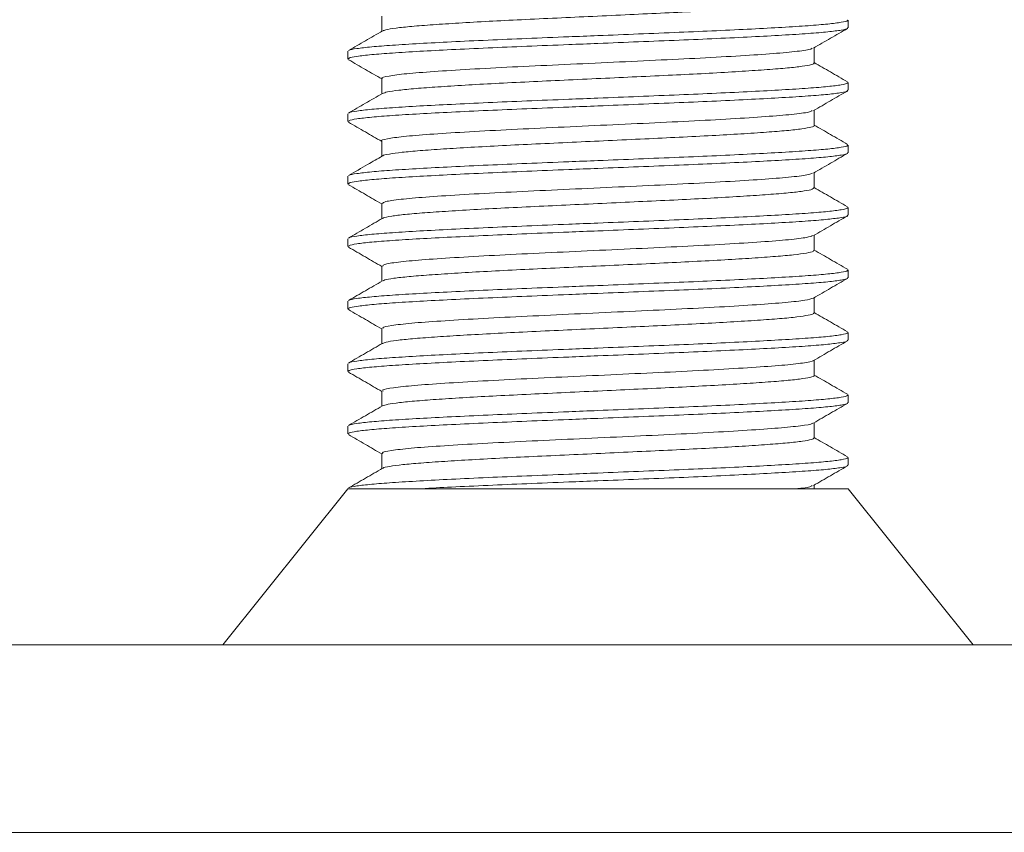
# Model space of a CAD drawing. Header units: millimetres. Extents: x 0 to 210, y 0 to 297.
# Tile 5 of 18: x 63 to 79, y 201 to 214. Entities that reach past the tile are written whole.
import ezdxf

# ---------------------------------------------------------------- set-up
doc = ezdxf.new("R2010")
doc.units = ezdxf.units.MM

msp = doc.modelspace()

# ---------------------------------------------------------------- linework, layer by layer
at = {"color": 7, "linetype": 'Continuous', "lineweight": 15}
for p, q in [((68.664, 213.733), (68.664, 213.489)), ((76.123, 213.545), (76.123, 213.67)), ((68.123, 213.17), (68.123, 213.045)), ((75.582, 212.983), (75.582, 213.227)), ((68.664, 212.733), (68.664, 212.489)), ((76.123, 212.545), (76.123, 212.67)), ((68.123, 212.17), (68.123, 212.045)), ((75.582, 211.983), (75.582, 212.227)), ((68.664, 211.733), (68.664, 211.489)), ((76.123, 211.545), (76.123, 211.67)), ((75.582, 210.983), (75.582, 211.227)), ((68.123, 211.17), (68.123, 211.045)), ((68.664, 210.733), (68.664, 210.489)), ((76.123, 210.545), (76.123, 210.67)), ((68.123, 210.17), (68.123, 210.045)), ((75.582, 209.983), (75.582, 210.227)), ((68.664, 209.733), (68.664, 209.489)), ((76.123, 209.545), (76.123, 209.67)), ((68.123, 209.17), (68.123, 209.045)), ((75.582, 208.983), (75.582, 209.227)), ((68.664, 208.733), (68.664, 208.489)), ((76.123, 208.545), (76.123, 208.67)), ((75.582, 207.983), (75.582, 208.227)), ((68.123, 208.17), (68.123, 208.045)), ((68.664, 207.733), (68.664, 207.489)), ((76.123, 207.545), (76.123, 207.67)), ((68.123, 207.17), (68.123, 207.045)), ((75.582, 206.983), (75.582, 207.227)), ((68.664, 206.733), (68.664, 206.489)), ((76.123, 206.545), (76.123, 206.67)), ((68.123, 206.17), (66.123, 203.67)), ((68.123, 206.17), (68.123, 206.17)), ((76.123, 206.17), (68.123, 206.17)), ((75.582, 206.17), (75.582, 206.227)), ((78.123, 203.67), (76.123, 206.17)), ((52.123, 203.67), (92.123, 203.67)), ((52.123, 200.67), (92.123, 200.67))]:
    msp.add_line(p, q, dxfattribs=at)
for points, knots in [([(75.57, 213.983), (75.572, 213.979), (75.582, 213.967), (75.493, 213.945), (75.308, 213.917), (75.029, 213.89), (74.667, 213.864), (74.234, 213.837), (73.738, 213.809), (73.201, 213.783), (72.627, 213.757), (72.045, 213.729), (71.46, 213.702), (70.898, 213.676), (70.367, 213.649), (69.89, 213.622), (69.473, 213.594), (69.133, 213.569), (68.88, 213.541), (68.725, 213.517), (68.697, 213.502), (68.686, 213.496)], [0, 0, 0, 0, 0.023735, 0.079715, 0.134115, 0.190091, 0.244493, 0.300472, 0.354871, 0.410848, 0.465248, 0.521225, 0.575624, 0.631601, 0.686, 0.741978, 0.796379, 0.852358, 0.906757, 0.962734, 1, 1, 1, 1]), ([(68.142, 213.182), (68.142, 213.183), (68.143, 213.194), (68.257, 213.213), (68.483, 213.241), (68.825, 213.267), (69.256, 213.294), (69.772, 213.321), (70.35, 213.348), (70.985, 213.375), (71.582, 213.399), (72.183, 213.423), (72.78, 213.447), (73.42, 213.473), (74.031, 213.499), (74.588, 213.526), (75.085, 213.553), (75.497, 213.579), (75.819, 213.606), (76.025, 213.633), (76.124, 213.655), (76.112, 213.667), (76.109, 213.67)], [0, 0, 0, 0, 0.009985, 0.064196, 0.119979, 0.174192, 0.229978, 0.284188, 0.339971, 0.394185, 0.44997, 0.488257, 0.541334, 0.595883, 0.64896, 0.703509, 0.757721, 0.813504, 0.867715, 0.923498, 0.97771, 1, 1, 1, 1]), ([(68.676, 213.496), (68.585, 213.443), (68.405, 213.339), (68.224, 213.234), (68.133, 213.182)], [0, 0, 0, 0, 0.499933, 1, 1, 1, 1]), ([(68.137, 213.045), (68.135, 213.051), (68.132, 213.065), (68.253, 213.088), (68.484, 213.116), (68.825, 213.142), (69.256, 213.169), (69.772, 213.196), (70.35, 213.223), (70.985, 213.25), (71.582, 213.274), (72.183, 213.298), (72.78, 213.322), (73.42, 213.348), (74.031, 213.374), (74.588, 213.401), (75.085, 213.428), (75.497, 213.454), (75.819, 213.481), (76.025, 213.508), (76.124, 213.53), (76.112, 213.542), (76.109, 213.545)], [0, 0, 0, 0, 0.032726, 0.085691, 0.140193, 0.193161, 0.247665, 0.30063, 0.355132, 0.4081, 0.462604, 0.500011, 0.551869, 0.605165, 0.657023, 0.71032, 0.763286, 0.817788, 0.870753, 0.925255, 0.978222, 1, 1, 1, 1]), ([(75.571, 213.221), (75.661, 213.273), (75.842, 213.378), (76.023, 213.483), (76.114, 213.535)], [0, 0, 0, 0, 0.499912, 1, 1, 1, 1]), ([(75.55, 213.22), (75.546, 213.215), (75.534, 213.199), (75.329, 213.169), (74.951, 213.133), (74.421, 213.098), (73.777, 213.061), (73.048, 213.026), (72.273, 212.99), (71.49, 212.953), (70.739, 212.919), (70.057, 212.882), (69.482, 212.846), (69.036, 212.811), (68.763, 212.774), (68.645, 212.748), (68.672, 212.735), (68.675, 212.733)], [0, 0, 0, 0, 0.030863, 0.10503, 0.178475, 0.251885, 0.326056, 0.399213, 0.472942, 0.547031, 0.620051, 0.694015, 0.767935, 0.840972, 0.915087, 0.988753, 1, 1, 1, 1]), ([(68.133, 213.034), (68.224, 212.982), (68.401, 212.879), (68.578, 212.777), (68.664, 212.727)], [0, 0, 0, 0, 0.511282, 1, 1, 1, 1]), ([(75.573, 212.983), (75.575, 212.981), (75.59, 212.97), (75.518, 212.95), (75.357, 212.923), (75.093, 212.896), (74.75, 212.87), (74.329, 212.843), (73.848, 212.815), (73.314, 212.788), (72.751, 212.762), (72.165, 212.735), (71.583, 212.708), (71.011, 212.681), (70.476, 212.655), (69.983, 212.627), (69.555, 212.6), (69.196, 212.574), (68.926, 212.547), (68.741, 212.52), (68.699, 212.503), (68.678, 212.495)], [0, 0, 0, 0, 0.012855, 0.067176, 0.123072, 0.177394, 0.233291, 0.287611, 0.343507, 0.39783, 0.453729, 0.508049, 0.563944, 0.618268, 0.674168, 0.728488, 0.784383, 0.838707, 0.894606, 0.948926, 1, 1, 1, 1]), ([(76.113, 212.681), (76.022, 212.734), (75.845, 212.836), (75.668, 212.939), (75.582, 212.989)], [0, 0, 0, 0, 0.510701, 1, 1, 1, 1]), ([(68.141, 212.181), (68.142, 212.183), (68.143, 212.193), (68.256, 212.213), (68.483, 212.241), (68.825, 212.267), (69.256, 212.294), (69.772, 212.321), (70.35, 212.348), (70.985, 212.375), (71.582, 212.399), (72.183, 212.423), (72.78, 212.447), (73.42, 212.473), (74.031, 212.499), (74.588, 212.526), (75.085, 212.553), (75.497, 212.579), (75.819, 212.606), (76.025, 212.633), (76.124, 212.655), (76.112, 212.667), (76.109, 212.67)], [0, 0, 0, 0, 0.011708, 0.065825, 0.121511, 0.17563, 0.231318, 0.285434, 0.34112, 0.395239, 0.450928, 0.489147, 0.542132, 0.596586, 0.649571, 0.704025, 0.758142, 0.813828, 0.867945, 0.923631, 0.977749, 1, 1, 1, 1]), ([(68.675, 212.495), (68.584, 212.443), (68.403, 212.338), (68.222, 212.233), (68.132, 212.181)], [0, 0, 0, 0, 0.499922, 1, 1, 1, 1]), ([(68.137, 212.045), (68.135, 212.051), (68.132, 212.065), (68.253, 212.088), (68.484, 212.116), (68.825, 212.142), (69.256, 212.169), (69.772, 212.196), (70.35, 212.223), (70.985, 212.25), (71.582, 212.274), (72.183, 212.298), (72.78, 212.322), (73.42, 212.348), (74.031, 212.374), (74.588, 212.401), (75.085, 212.428), (75.497, 212.454), (75.819, 212.481), (76.025, 212.508), (76.124, 212.53), (76.112, 212.542), (76.109, 212.545)], [0, 0, 0, 0, 0.032726, 0.085691, 0.140193, 0.193161, 0.247665, 0.30063, 0.355132, 0.4081, 0.462604, 0.500011, 0.551869, 0.605165, 0.657023, 0.71032, 0.763286, 0.817788, 0.870753, 0.925255, 0.978222, 1, 1, 1, 1]), ([(75.571, 212.221), (75.662, 212.273), (75.842, 212.378), (76.023, 212.483), (76.114, 212.535)], [0, 0, 0, 0, 0.499937, 1, 1, 1, 1]), ([(75.55, 212.221), (75.541, 212.214), (75.518, 212.196), (75.287, 212.164), (74.887, 212.129), (74.339, 212.093), (73.682, 212.056), (72.944, 212.021), (72.166, 211.985), (71.385, 211.948), (70.641, 211.914), (69.972, 211.877), (69.414, 211.841), (68.987, 211.806), (68.74, 211.769), (68.636, 211.745), (68.665, 211.733), (68.666, 211.733)], [0, 0, 0, 0, 0.041618, 0.115746, 0.188939, 0.262509, 0.336586, 0.409588, 0.483424, 0.557364, 0.630326, 0.704344, 0.778061, 0.851137, 0.92525, 0.998659, 1, 1, 1, 1]), ([(68.131, 212.036), (68.221, 211.983), (68.399, 211.88), (68.577, 211.777), (68.664, 211.727)], [0, 0, 0, 0, 0.509181, 1, 1, 1, 1]), ([(75.581, 211.983), (75.581, 211.983), (75.598, 211.974), (75.54, 211.956), (75.4, 211.929), (75.156, 211.901), (74.827, 211.875), (74.424, 211.848), (73.951, 211.821), (73.431, 211.794), (72.869, 211.768), (72.29, 211.741), (71.702, 211.713), (71.131, 211.687), (70.583, 211.66), (70.083, 211.633), (69.637, 211.606), (69.267, 211.58), (68.971, 211.553), (68.778, 211.526), (68.682, 211.506), (68.68, 211.496), (68.68, 211.495)], [0, 0, 0, 0, 0.000513, 0.056448, 0.110803, 0.166735, 0.221094, 0.277029, 0.331385, 0.387316, 0.441674, 0.497609, 0.551964, 0.607896, 0.662252, 0.718185, 0.772541, 0.828473, 0.882828, 0.93876, 0.993116, 1, 1, 1, 1]), ([(76.115, 211.68), (76.024, 211.733), (75.846, 211.836), (75.669, 211.938), (75.582, 211.989)], [0, 0, 0, 0, 0.50912, 1, 1, 1, 1]), ([(68.137, 211.045), (68.135, 211.051), (68.132, 211.065), (68.253, 211.088), (68.484, 211.116), (68.825, 211.142), (69.256, 211.169), (69.772, 211.196), (70.35, 211.223), (70.985, 211.25), (71.582, 211.274), (72.183, 211.298), (72.78, 211.322), (73.42, 211.348), (74.031, 211.374), (74.588, 211.401), (75.085, 211.428), (75.497, 211.454), (75.819, 211.481), (76.025, 211.508), (76.124, 211.53), (76.112, 211.542), (76.109, 211.545)], [0, 0, 0, 0, 0.032726, 0.085691, 0.140193, 0.193161, 0.247665, 0.30063, 0.355132, 0.4081, 0.462604, 0.500011, 0.551869, 0.605165, 0.657023, 0.71032, 0.763286, 0.817788, 0.870753, 0.925255, 0.978222, 1, 1, 1, 1]), ([(68.142, 211.181), (68.142, 211.183), (68.143, 211.193), (68.257, 211.213), (68.483, 211.241), (68.825, 211.267), (69.256, 211.294), (69.772, 211.321), (70.35, 211.348), (70.985, 211.375), (71.582, 211.399), (72.183, 211.423), (72.78, 211.447), (73.42, 211.473), (74.031, 211.499), (74.588, 211.526), (75.085, 211.553), (75.497, 211.579), (75.819, 211.606), (76.025, 211.633), (76.124, 211.655), (76.112, 211.667), (76.109, 211.67)], [0, 0, 0, 0, 0.0108976, 0.0650585, 0.12079, 0.1749532, 0.2306874, 0.2848481, 0.3405794, 0.3947429, 0.4504773, 0.4887284, 0.5417564, 0.5962554, 0.6492835, 0.7037826, 0.7579438, 0.8136757, 0.8678368, 0.9235684, 0.9777309, 1, 1, 1, 1]), ([(75.571, 211.221), (75.661, 211.273), (75.842, 211.378), (76.023, 211.483), (76.114, 211.535)], [0, 0, 0, 0, 0.499923, 1, 1, 1, 1]), ([(68.675, 211.495), (68.596, 211.449), (68.415, 211.345), (68.234, 211.24), (68.132, 211.181)], [0, 0, 0, 0, 0.437517, 1, 1, 1, 1]), ([(75.553, 211.221), (75.538, 211.212), (75.5, 211.192), (75.242, 211.159), (74.82, 211.124), (74.256, 211.088), (73.585, 211.051), (72.84, 211.017), (72.059, 210.98), (71.28, 210.944), (70.545, 210.909), (69.889, 210.872), (69.346, 210.836), (68.947, 210.801), (68.703, 210.766), (68.683, 210.743), (68.673, 210.733)], [0, 0, 0, 0, 0.051412, 0.125532, 0.198599, 0.272363, 0.346377, 0.419349, 0.493326, 0.567147, 0.640178, 0.714281, 0.787826, 0.861068, 0.935211, 1, 1, 1, 1]), ([(68.133, 211.034), (68.223, 210.982), (68.4, 210.88), (68.577, 210.777), (68.664, 210.727)], [0, 0, 0, 0, 0.510957, 1, 1, 1, 1]), ([(75.574, 210.983), (75.571, 210.976), (75.564, 210.96), (75.436, 210.934), (75.214, 210.907), (74.904, 210.881), (74.512, 210.854), (74.057, 210.827), (73.541, 210.799), (72.991, 210.774), (72.41, 210.746), (71.827, 210.719), (71.246, 210.692), (70.696, 210.666), (70.182, 210.639), (69.727, 210.611), (69.336, 210.585), (69.027, 210.559), (68.81, 210.531), (68.696, 210.51), (68.687, 210.498), (68.685, 210.495)], [0, 0, 0, 0, 0.044208, 0.100126, 0.154466, 0.210382, 0.264722, 0.320638, 0.374979, 0.430896, 0.485236, 0.541152, 0.595495, 0.651413, 0.705753, 0.761669, 0.816013, 0.871932, 0.926272, 0.982188, 1, 1, 1, 1]), ([(76.112, 210.682), (76.022, 210.734), (75.845, 210.836), (75.668, 210.939), (75.582, 210.989)], [0, 0, 0, 0, 0.511215, 1, 1, 1, 1]), ([(68.142, 210.181), (68.142, 210.183), (68.143, 210.193), (68.257, 210.213), (68.483, 210.241), (68.825, 210.267), (69.256, 210.294), (69.772, 210.321), (70.35, 210.348), (70.985, 210.375), (71.582, 210.399), (72.183, 210.423), (72.78, 210.447), (73.42, 210.473), (74.031, 210.499), (74.588, 210.526), (75.085, 210.553), (75.497, 210.579), (75.819, 210.606), (76.025, 210.633), (76.124, 210.655), (76.112, 210.667), (76.109, 210.67)], [0, 0, 0, 0, 0.0113329, 0.06547, 0.1211769, 0.1753163, 0.2310259, 0.2851629, 0.3408696, 0.3950093, 0.4507192, 0.4889534, 0.5419581, 0.5964331, 0.6494379, 0.703913, 0.7580503, 0.8137577, 0.8678949, 0.9236021, 0.9777407, 1, 1, 1, 1]), ([(68.675, 210.495), (68.584, 210.443), (68.403, 210.338), (68.222, 210.233), (68.132, 210.181)], [0, 0, 0, 0, 0.499928, 1, 1, 1, 1]), ([(68.137, 210.045), (68.135, 210.051), (68.132, 210.065), (68.253, 210.088), (68.484, 210.116), (68.825, 210.142), (69.256, 210.169), (69.772, 210.196), (70.35, 210.223), (70.985, 210.25), (71.582, 210.274), (72.183, 210.298), (72.78, 210.322), (73.42, 210.348), (74.031, 210.374), (74.588, 210.401), (75.085, 210.428), (75.497, 210.454), (75.819, 210.481), (76.025, 210.508), (76.124, 210.53), (76.112, 210.542), (76.109, 210.545)], [0, 0, 0, 0, 0.032726, 0.085691, 0.140193, 0.193161, 0.247665, 0.30063, 0.355132, 0.4081, 0.462604, 0.500011, 0.551869, 0.605165, 0.657023, 0.71032, 0.763286, 0.817788, 0.870753, 0.925255, 0.978222, 1, 1, 1, 1]), ([(75.57, 210.22), (75.66, 210.273), (75.841, 210.377), (76.022, 210.482), (76.113, 210.534)], [0, 0, 0, 0, 0.499935, 1, 1, 1, 1]), ([(75.557, 210.22), (75.534, 210.21), (75.481, 210.189), (75.194, 210.154), (74.751, 210.119), (74.17, 210.083), (73.487, 210.046), (72.735, 210.012), (71.952, 209.975), (71.177, 209.939), (70.45, 209.904), (69.809, 209.867), (69.282, 209.832), (68.906, 209.796), (68.69, 209.762), (68.683, 209.742), (68.68, 209.733)], [0, 0, 0, 0, 0.06065, 0.134775, 0.207826, 0.281797, 0.35576, 0.428814, 0.502943, 0.57666, 0.64987, 0.72407, 0.797461, 0.870975, 0.94516, 1, 1, 1, 1]), ([(68.131, 210.035), (68.222, 209.983), (68.399, 209.88), (68.577, 209.777), (68.664, 209.727)], [0, 0, 0, 0, 0.509153, 1, 1, 1, 1]), ([(75.569, 209.983), (75.571, 209.978), (75.574, 209.964), (75.469, 209.94), (75.269, 209.913), (74.974, 209.886), (74.602, 209.86), (74.155, 209.832), (73.655, 209.805), (73.106, 209.779), (72.535, 209.752), (71.946, 209.725), (71.368, 209.698), (70.806, 209.672), (70.287, 209.645), (69.815, 209.617), (69.413, 209.59), (69.084, 209.564), (68.848, 209.537), (68.71, 209.513), (68.693, 209.5), (68.686, 209.495)], [0, 0, 0, 0, 0.033478, 0.087763, 0.143623, 0.197911, 0.253774, 0.30806, 0.363919, 0.418208, 0.474071, 0.528356, 0.584215, 0.638504, 0.694367, 0.748652, 0.804511, 0.858799, 0.91466, 0.968946, 1, 1, 1, 1]), ([(76.114, 209.681), (76.024, 209.733), (75.846, 209.836), (75.669, 209.939), (75.582, 209.989)], [0, 0, 0, 0, 0.509364, 1, 1, 1, 1]), ([(68.141, 209.181), (68.142, 209.183), (68.142, 209.193), (68.256, 209.213), (68.483, 209.241), (68.825, 209.267), (69.256, 209.294), (69.772, 209.321), (70.35, 209.348), (70.985, 209.375), (71.582, 209.399), (72.183, 209.423), (72.78, 209.447), (73.42, 209.473), (74.031, 209.499), (74.588, 209.526), (75.085, 209.553), (75.497, 209.579), (75.819, 209.606), (76.025, 209.633), (76.124, 209.655), (76.112, 209.667), (76.109, 209.67)], [0, 0, 0, 0, 0.012119, 0.066213, 0.121875, 0.175972, 0.231637, 0.285731, 0.341393, 0.39549, 0.451156, 0.48936, 0.542322, 0.596754, 0.649716, 0.704148, 0.758243, 0.813906, 0.868, 0.923663, 0.977758, 1, 1, 1, 1]), ([(68.674, 209.495), (68.584, 209.442), (68.403, 209.338), (68.222, 209.233), (68.131, 209.181)], [0, 0, 0, 0, 0.499933, 1, 1, 1, 1]), ([(68.137, 209.045), (68.135, 209.051), (68.132, 209.065), (68.253, 209.088), (68.484, 209.116), (68.825, 209.142), (69.256, 209.169), (69.772, 209.196), (70.35, 209.223), (70.985, 209.25), (71.582, 209.274), (72.183, 209.298), (72.78, 209.322), (73.42, 209.348), (74.031, 209.374), (74.588, 209.401), (75.085, 209.428), (75.497, 209.454), (75.819, 209.481), (76.025, 209.508), (76.124, 209.53), (76.112, 209.542), (76.109, 209.545)], [0, 0, 0, 0, 0.032726, 0.085691, 0.140193, 0.193161, 0.247665, 0.30063, 0.355132, 0.4081, 0.462604, 0.500011, 0.551869, 0.605165, 0.657023, 0.71032, 0.763286, 0.817788, 0.870753, 0.925255, 0.978222, 1, 1, 1, 1]), ([(75.571, 209.221), (75.662, 209.273), (75.843, 209.378), (76.024, 209.483), (76.114, 209.535)], [0, 0, 0, 0, 0.499922, 1, 1, 1, 1]), ([(75.57, 209.221), (75.535, 209.209), (75.464, 209.186), (75.142, 209.149), (74.679, 209.115), (74.083, 209.078), (73.388, 209.042), (72.629, 209.007), (71.845, 208.97), (71.074, 208.934), (70.357, 208.899), (69.73, 208.862), (69.221, 208.827), (68.867, 208.791), (68.678, 208.759), (68.683, 208.74), (68.685, 208.733)], [0, 0, 0, 0, 0.072266, 0.14617, 0.219079, 0.293033, 0.366722, 0.439732, 0.513789, 0.587179, 0.660441, 0.734514, 0.807599, 0.881187, 0.955189, 1, 1, 1, 1]), ([(68.132, 209.035), (68.223, 208.982), (68.4, 208.88), (68.577, 208.777), (68.664, 208.727)], [0, 0, 0, 0, 0.51038, 1, 1, 1, 1]), ([(75.57, 208.983), (75.573, 208.98), (75.583, 208.967), (75.499, 208.946), (75.319, 208.918), (75.044, 208.891), (74.684, 208.865), (74.255, 208.838), (73.761, 208.811), (73.226, 208.784), (72.653, 208.758), (72.071, 208.731), (71.486, 208.703), (70.923, 208.677), (70.39, 208.65), (69.91, 208.623), (69.49, 208.596), (69.147, 208.57), (68.889, 208.543), (68.728, 208.518), (68.697, 208.502), (68.684, 208.495)], [0, 0, 0, 0, 0.021215, 0.077158, 0.131521, 0.187461, 0.241826, 0.297769, 0.352132, 0.408072, 0.462436, 0.518376, 0.572739, 0.628679, 0.683042, 0.738982, 0.793347, 0.849289, 0.903652, 0.959592, 1, 1, 1, 1]), ([(76.112, 208.682), (76.022, 208.734), (75.845, 208.836), (75.668, 208.939), (75.582, 208.989)], [0, 0, 0, 0, 0.511191, 1, 1, 1, 1]), ([(68.137, 208.045), (68.135, 208.051), (68.132, 208.065), (68.253, 208.088), (68.484, 208.116), (68.825, 208.142), (69.256, 208.169), (69.772, 208.196), (70.35, 208.223), (70.985, 208.25), (71.582, 208.274), (72.183, 208.298), (72.78, 208.322), (73.42, 208.348), (74.031, 208.374), (74.588, 208.401), (75.085, 208.428), (75.497, 208.454), (75.819, 208.481), (76.025, 208.508), (76.124, 208.53), (76.112, 208.542), (76.109, 208.545)], [0, 0, 0, 0, 0.0327256, 0.0856913, 0.1401928, 0.1931607, 0.2476649, 0.3006304, 0.3551318, 0.4081, 0.4626045, 0.5000113, 0.5518691, 0.6051654, 0.6570233, 0.7103197, 0.7632856, 0.8177876, 0.8707534, 0.9252552, 0.9782223, 1, 1, 1, 1]), ([(68.142, 208.181), (68.142, 208.183), (68.143, 208.193), (68.257, 208.213), (68.483, 208.241), (68.825, 208.267), (69.256, 208.294), (69.772, 208.321), (70.35, 208.348), (70.985, 208.375), (71.582, 208.399), (72.183, 208.423), (72.78, 208.447), (73.42, 208.473), (74.031, 208.499), (74.588, 208.526), (75.085, 208.553), (75.497, 208.579), (75.819, 208.606), (76.025, 208.633), (76.124, 208.655), (76.112, 208.667), (76.109, 208.67)], [0, 0, 0, 0, 0.010795, 0.064962, 0.120699, 0.174868, 0.230608, 0.284774, 0.340511, 0.39468, 0.450421, 0.488675, 0.541709, 0.596214, 0.649247, 0.703752, 0.757919, 0.813656, 0.867823, 0.923561, 0.977729, 1, 1, 1, 1]), ([(75.57, 208.22), (75.66, 208.272), (75.841, 208.377), (76.022, 208.482), (76.112, 208.534)], [0, 0, 0, 0, 0.499931, 1, 1, 1, 1]), ([(68.675, 208.495), (68.585, 208.443), (68.404, 208.338), (68.223, 208.234), (68.132, 208.181)], [0, 0, 0, 0, 0.499927, 1, 1, 1, 1]), ([(75.563, 208.22), (75.563, 208.219), (75.568, 208.206), (75.413, 208.181), (75.093, 208.144), (74.603, 208.11), (73.994, 208.073), (73.288, 208.037), (72.523, 208.002), (71.739, 207.965), (70.973, 207.93), (70.265, 207.894), (69.653, 207.857), (69.163, 207.822), (68.832, 207.786), (68.667, 207.756), (68.681, 207.738), (68.686, 207.733)], [0, 0, 0, 0, 0.006151, 0.080218, 0.154167, 0.227291, 0.301493, 0.375172, 0.448494, 0.522743, 0.596093, 0.669741, 0.743951, 0.817088, 0.891014, 0.965098, 1, 1, 1, 1]), ([(68.132, 208.035), (68.222, 207.983), (68.4, 207.88), (68.577, 207.777), (68.664, 207.727)], [0, 0, 0, 0, 0.509629, 1, 1, 1, 1]), ([(75.574, 207.983), (75.576, 207.981), (75.591, 207.971), (75.523, 207.951), (75.367, 207.924), (75.107, 207.897), (74.767, 207.871), (74.349, 207.844), (73.871, 207.817), (73.339, 207.79), (72.777, 207.764), (72.191, 207.736), (71.609, 207.709), (71.036, 207.682), (70.499, 207.656), (70.004, 207.629), (69.573, 207.601), (69.211, 207.575), (68.936, 207.548), (68.744, 207.521), (68.698, 207.503), (68.675, 207.494)], [0, 0, 0, 0, 0.01052, 0.064777, 0.120606, 0.174864, 0.230695, 0.284951, 0.34078, 0.395039, 0.450872, 0.505128, 0.560957, 0.615217, 0.67105, 0.725306, 0.781135, 0.835394, 0.891228, 0.945484, 1, 1, 1, 1]), ([(76.114, 207.681), (76.024, 207.733), (75.846, 207.836), (75.669, 207.939), (75.582, 207.989)], [0, 0, 0, 0, 0.509809, 1, 1, 1, 1]), ([(68.141, 207.18), (68.141, 207.182), (68.142, 207.193), (68.256, 207.213), (68.483, 207.241), (68.825, 207.267), (69.256, 207.294), (69.772, 207.321), (70.35, 207.348), (70.985, 207.375), (71.582, 207.399), (72.183, 207.423), (72.78, 207.447), (73.42, 207.473), (74.031, 207.499), (74.588, 207.526), (75.085, 207.553), (75.497, 207.579), (75.819, 207.606), (76.025, 207.633), (76.124, 207.655), (76.112, 207.667), (76.109, 207.67)], [0, 0, 0, 0, 0.012583, 0.066652, 0.122288, 0.176359, 0.231999, 0.286067, 0.341703, 0.395774, 0.451414, 0.4896, 0.542537, 0.596944, 0.649881, 0.704287, 0.758356, 0.813993, 0.868062, 0.923699, 0.977769, 1, 1, 1, 1]), ([(68.674, 207.495), (68.583, 207.442), (68.402, 207.337), (68.221, 207.233), (68.131, 207.18)], [0, 0, 0, 0, 0.499927, 1, 1, 1, 1]), ([(68.137, 207.045), (68.135, 207.051), (68.132, 207.065), (68.253, 207.088), (68.484, 207.116), (68.825, 207.142), (69.256, 207.169), (69.772, 207.196), (70.35, 207.223), (70.985, 207.25), (71.582, 207.274), (72.183, 207.298), (72.78, 207.322), (73.42, 207.348), (74.031, 207.374), (74.588, 207.401), (75.085, 207.428), (75.497, 207.454), (75.819, 207.481), (76.025, 207.508), (76.124, 207.53), (76.112, 207.542), (76.109, 207.545)], [0, 0, 0, 0, 0.0327256, 0.0856913, 0.1401928, 0.1931607, 0.2476649, 0.3006304, 0.3551318, 0.4081, 0.4626045, 0.5000113, 0.5518691, 0.6051654, 0.6570233, 0.7103197, 0.7632856, 0.8177876, 0.8707534, 0.9252552, 0.9782223, 1, 1, 1, 1]), ([(75.572, 207.221), (75.662, 207.274), (75.843, 207.378), (76.024, 207.483), (76.115, 207.535)], [0, 0, 0, 0, 0.4999242, 1, 1, 1, 1]), ([(75.555, 207.221), (75.555, 207.218), (75.555, 207.203), (75.38, 207.176), (75.034, 207.14), (74.527, 207.105), (73.903, 207.068), (73.186, 207.032), (72.417, 206.997), (71.633, 206.96), (70.873, 206.925), (70.176, 206.889), (69.579, 206.852), (69.107, 206.818), (68.8, 206.781), (68.657, 206.753), (68.678, 206.737), (68.683, 206.733)], [0, 0, 0, 0, 0.018693, 0.092665, 0.166262, 0.239307, 0.313359, 0.386634, 0.459972, 0.534016, 0.607025, 0.68067, 0.754619, 0.827513, 0.901382, 0.975151, 1, 1, 1, 1]), ([(68.132, 207.035), (68.222, 206.983), (68.4, 206.88), (68.577, 206.777), (68.664, 206.727)], [0, 0, 0, 0, 0.510119, 1, 1, 1, 1]), ([(75.58, 206.983), (75.572, 206.974), (75.555, 206.957), (75.405, 206.93), (75.17, 206.903), (74.843, 206.876), (74.444, 206.85), (73.973, 206.822), (73.455, 206.795), (72.894, 206.769), (72.317, 206.742), (71.728, 206.714), (71.156, 206.688), (70.606, 206.662), (70.105, 206.634), (69.656, 206.607), (69.282, 206.581), (68.983, 206.554), (68.785, 206.527), (68.685, 206.507), (68.683, 206.497), (68.682, 206.496)], [0, 0, 0, 0, 0.0543423, 0.1087401, 0.1647151, 0.2191165, 0.2750958, 0.3294936, 0.3854688, 0.4398695, 0.495848, 0.550246, 0.6062214, 0.6606207, 0.7165976, 0.7709956, 0.8269711, 0.8813692, 0.9373449, 0.9917434, 1, 1, 1, 1]), ([(76.113, 206.681), (76.023, 206.734), (75.845, 206.836), (75.668, 206.939), (75.582, 206.989)], [0, 0, 0, 0, 0.5104655, 1, 1, 1, 1]), ([(68.142, 206.182), (68.142, 206.183), (68.143, 206.194), (68.257, 206.213), (68.483, 206.241), (68.825, 206.267), (69.256, 206.294), (69.772, 206.321), (70.35, 206.348), (70.985, 206.375), (71.582, 206.399), (72.183, 206.423), (72.78, 206.447), (73.42, 206.473), (74.031, 206.499), (74.588, 206.526), (75.085, 206.553), (75.497, 206.579), (75.819, 206.606), (76.025, 206.633), (76.124, 206.655), (76.112, 206.667), (76.109, 206.67)], [0, 0, 0, 0, 0.01006, 0.064266, 0.120045, 0.174254, 0.230036, 0.284242, 0.340021, 0.39423, 0.450012, 0.488295, 0.541368, 0.595913, 0.648986, 0.703532, 0.757739, 0.813518, 0.867725, 0.923504, 0.977712, 1, 1, 1, 1]), ([(68.676, 206.496), (68.585, 206.443), (68.404, 206.339), (68.224, 206.234), (68.133, 206.182)], [0, 0, 0, 0, 0.499928, 1, 1, 1, 1]), ([(69.302, 206.17), (69.456, 206.179), (69.779, 206.196), (70.352, 206.223), (70.984, 206.25), (71.582, 206.274), (72.183, 206.298), (72.78, 206.322), (73.42, 206.348), (74.031, 206.374), (74.588, 206.401), (75.085, 206.428), (75.497, 206.454), (75.819, 206.481), (76.025, 206.508), (76.124, 206.53), (76.112, 206.542), (76.109, 206.545)], [0, 0, 0, 0, 0.066771, 0.139496, 0.210177, 0.282907, 0.332822, 0.40202, 0.473138, 0.542336, 0.613454, 0.684132, 0.756858, 0.827535, 0.900261, 0.97094, 1, 1, 1, 1]), ([(75.57, 206.22), (75.66, 206.273), (75.841, 206.377), (76.022, 206.482), (76.113, 206.534)], [0, 0, 0, 0, 0.499928, 1, 1, 1, 1]), ([(75.55, 206.22), (75.547, 206.216), (75.535, 206.2), (75.447, 206.183), (75.32, 206.171), (75.319, 206.17)], [0, 0, 0, 0, 0.261984, 0.995827, 1, 1, 1, 1])]:
    msp.add_open_spline(points, degree=3, knots=knots, dxfattribs=at)

doc.saveas('drawing.dxf')
